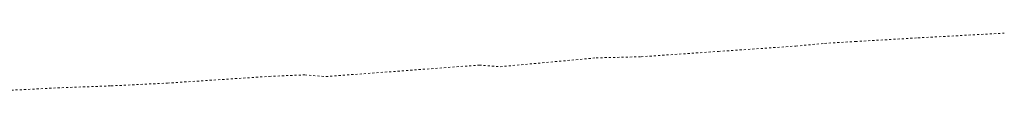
# Model space of a CAD drawing. Header units: metres. Extents: x 7527663 to 7537587, y 5492976 to 5503267.
# Tile 9 of 256: x 7533318 to 7533551, y 5497329 to 5497342. Entities that reach past the tile are written whole.
import ezdxf

# ---------------------------------------------------------------- set-up
doc = ezdxf.new("R2010")
doc.units = ezdxf.units.M
doc.linetypes.add('egug-500', pattern=[1, 0.5, -0.5])

msp = doc.modelspace()

# ---------------------------------------------------------------- linework, layer by layer
at = {"layer": '218-kontur użytku gruntowego', "color": 7, "linetype": 'egug-500', "lineweight": 18, "flags": 128}
for points in [[(7533530.7, 5497341.33), (7533551.13, 5497342.44)], [(7533483.49, 5497338.12), (7533501.78, 5497339.38)], [(7533501.78, 5497339.38), (7533508.59, 5497340.03)], [(7533508.59, 5497340.03), (7533515.9, 5497340.46)], [(7533515.9, 5497340.46), (7533530.7, 5497341.33)], [(7533454.54, 5497336.59), (7533465.19, 5497336.86)], [(7533465.19, 5497336.86), (7533483.49, 5497338.12)], [(7533390.58, 5497332.17), (7533426.86, 5497334.88)], [(7533426.86, 5497334.88), (7533431.83, 5497334.51)], [(7533431.83, 5497334.51), (7533454.54, 5497336.59)], [(7533353.06, 5497330.62), (7533377.15, 5497332.21)], [(7533377.15, 5497332.21), (7533385.57, 5497332.57)], [(7533385.57, 5497332.57), (7533390.58, 5497332.17)], [(7533327.07, 5497329.49), (7533339.73, 5497329.97)], [(7533339.73, 5497329.97), (7533353.06, 5497330.62)], [(7533309.11, 5497328.59), (7533327.07, 5497329.49)]]:
    msp.add_lwpolyline(points, dxfattribs=at)

doc.saveas('drawing.dxf')
